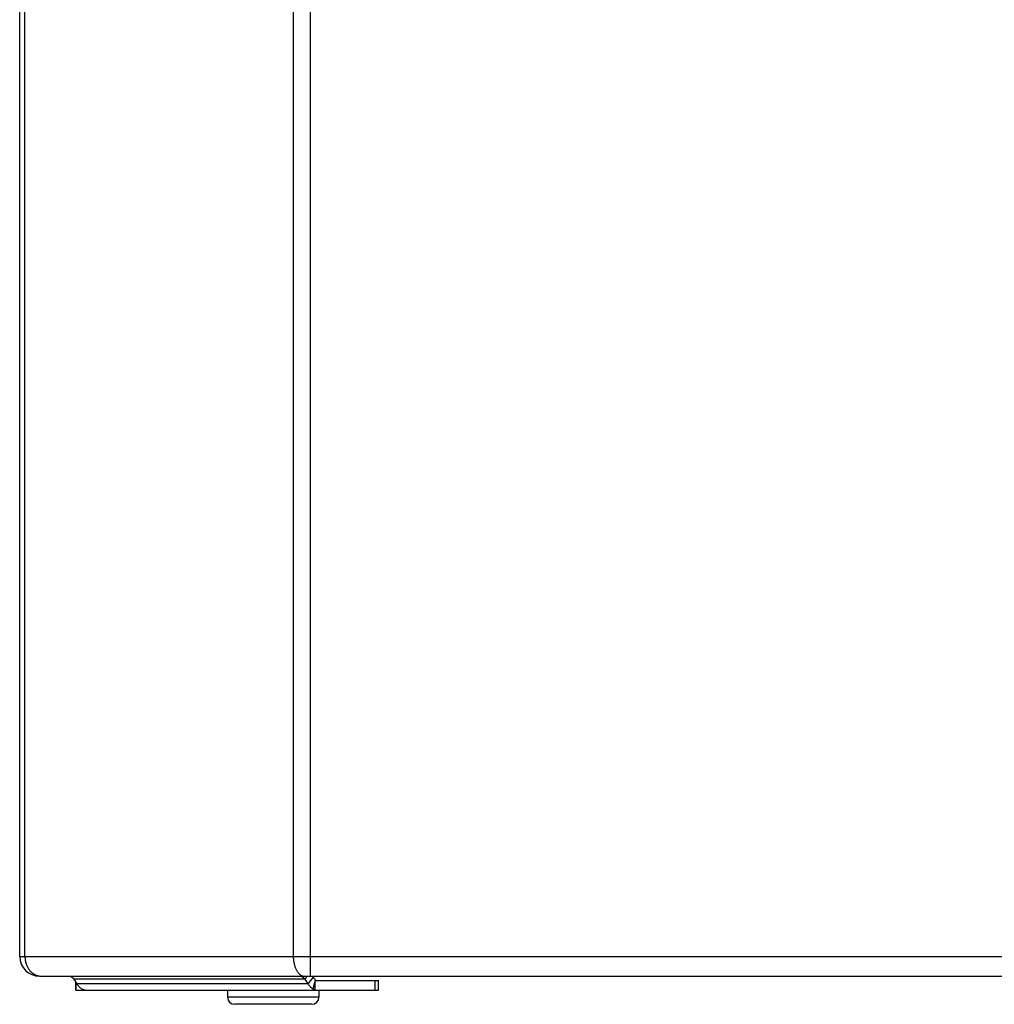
# Model space of a CAD drawing. Header units: centimetres. Extents: x 1912 to 37354, y 4932 to 6633.
# Tile 67 of 236: x 14013.86 to 14020.78, y 5621.59 to 5628.59. Entities that reach past the tile are written whole.
import ezdxf

# ---------------------------------------------------------------- set-up
doc = ezdxf.new("R2010")
doc.units = ezdxf.units.CM
doc.layers.add('$_urządzenia', color=250, linetype='Continuous')

# ---------------------------------------------------------------- blocks, each defined once
blk = doc.blocks.new('A$C92957c0b')
at = {"layer": '$_urządzenia'}
for p, q in [((-279.335, -1127), (-279.335, -29)), ((-300, -1125.6), (-300, -30.4)), ((-299.626, -1125.6), (-299.626, -30.4)), ((-280.562, -30.4), (-280.562, -1125.6)), ((-300, -1125.6), (-227.051, -1125.6)), ((-298.6, -1127), (-226.897, -1127)), ((-296.144, -1127.225), (-295.931, -1127.551)), ((-279.734, -1127.225), (-296.144, -1127.225)), ((-296, -1128), (-296, -1127.445)), ((-295.985, -1128), (-295.985, -1127.469)), ((-279.521, -1127.551), (-295.931, -1127.551)), ((-279.563, -1127), (-279.734, -1127.225)), ((-279.734, -1127.225), (-279.521, -1127.551)), ((-279.157, -1127.075), (-279.521, -1127.551)), ((-279.207, -1127), (-279.157, -1127.075)), ((-279.155, -1127.904), (-278.975, -1127.252)), ((-279, -1128), (-279, -1127.408)), ((-278.987, -1127.3), (-274.5, -1127.3)), ((-278.978, -1127.263), (-278.975, -1127.252)), ((-274.756, -1128), (-274.756, -1127.3)), ((-274.5, -1128), (-274.5, -1127.3)), ((-296, -1128), (-279.002, -1128)), ((-295.331, -1128), (-295.331, -1127.988)), ((-295.259, -1127.998), (-295.204, -1128)), ((-285.24, -1128), (-285.24, -1128.5)), ((-279, -1128), (-274.5, -1128)), ((-278.74, -1128), (-278.74, -1128.5)), ((-278.74, -1128.5), (-285.24, -1128.5)), ((-279.24, -1129), (-284.74, -1129))]:
    blk.add_line(p, q, dxfattribs=at)
for points in [[(-299.626, -1125.6), (-299.625, -1125.656), (-299.622, -1125.713), (-299.618, -1125.769), (-299.611, -1125.825), (-299.603, -1125.88), (-299.592, -1125.935), (-299.58, -1125.99), (-299.566, -1126.043), (-299.551, -1126.096), (-299.533, -1126.149), (-299.514, -1126.2), (-299.493, -1126.251), (-299.47, -1126.3), (-299.446, -1126.348), (-299.42, -1126.395), (-299.393, -1126.441), (-299.364, -1126.485), (-299.334, -1126.528), (-299.302, -1126.57), (-299.269, -1126.61), (-299.235, -1126.648), (-299.199, -1126.684), (-299.162, -1126.719), (-299.124, -1126.752), (-299.085, -1126.783), (-299.045, -1126.812), (-299.004, -1126.84), (-298.962, -1126.865), (-298.92, -1126.888), (-298.876, -1126.909), (-298.832, -1126.928), (-298.787, -1126.945), (-298.742, -1126.959), (-298.696, -1126.972), (-298.65, -1126.982), (-298.604, -1126.99), (-298.558, -1126.995), (-298.511, -1126.999), (-298.464, -1127)], [(-280.562, -1125.6), (-280.562, -1125.656), (-280.56, -1125.713), (-280.557, -1125.769), (-280.552, -1125.825), (-280.547, -1125.88), (-280.54, -1125.935), (-280.532, -1125.99), (-280.522, -1126.043), (-280.512, -1126.096), (-280.5, -1126.149), (-280.487, -1126.2), (-280.473, -1126.251), (-280.458, -1126.3)], [(-280.458, -1126.3), (-280.441, -1126.348), (-280.424, -1126.395), (-280.406, -1126.441), (-280.386, -1126.485), (-280.366, -1126.528), (-280.345, -1126.57), (-280.322, -1126.61), (-280.299, -1126.648), (-280.275, -1126.684), (-280.251, -1126.719), (-280.225, -1126.752), (-280.199, -1126.783), (-280.172, -1126.812), (-280.144, -1126.84), (-280.116, -1126.865), (-280.088, -1126.888), (-280.058, -1126.909), (-280.029, -1126.928), (-279.999, -1126.945), (-279.968, -1126.959), (-279.938, -1126.972), (-279.907, -1126.982), (-279.876, -1126.99), (-279.844, -1126.995), (-279.813, -1126.999), (-279.782, -1127)], [(-296.508, -1127), (-296.485, -1127.001), (-296.462, -1127.003), (-296.44, -1127.007), (-296.418, -1127.012), (-296.395, -1127.018), (-296.373, -1127.026), (-296.352, -1127.036), (-296.33, -1127.046), (-296.31, -1127.059), (-296.289, -1127.072), (-296.269, -1127.087), (-296.249, -1127.103), (-296.23, -1127.12), (-296.212, -1127.139), (-296.194, -1127.159), (-296.177, -1127.18), (-296.16, -1127.201), (-296.144, -1127.225)], [(-295.931, -1127.551), (-295.893, -1127.606), (-295.853, -1127.658), (-295.811, -1127.707), (-295.767, -1127.752), (-295.721, -1127.794), (-295.674, -1127.832), (-295.626, -1127.867), (-295.576, -1127.898), (-295.525, -1127.925), (-295.473, -1127.947), (-295.42, -1127.966), (-295.367, -1127.981), (-295.313, -1127.992), (-295.259, -1127.998)], [(-280.098, -1127), (-280.075, -1127.001), (-280.052, -1127.003), (-280.03, -1127.007), (-280.007, -1127.012), (-279.985, -1127.018), (-279.963, -1127.026), (-279.942, -1127.036), (-279.92, -1127.046), (-279.899, -1127.059), (-279.879, -1127.072), (-279.859, -1127.087), (-279.839, -1127.103), (-279.82, -1127.12), (-279.802, -1127.139), (-279.784, -1127.159), (-279.767, -1127.18), (-279.75, -1127.201), (-279.734, -1127.225)], [(-279.521, -1127.551), (-279.486, -1127.601), (-279.45, -1127.649), (-279.412, -1127.694), (-279.372, -1127.736), (-279.331, -1127.776), (-279.289, -1127.813), (-279.246, -1127.846), (-279.201, -1127.876), (-279.155, -1127.904)], [(-279.157, -1127.075), (-279.14, -1127.101), (-279.122, -1127.125), (-279.103, -1127.147), (-279.083, -1127.168), (-279.063, -1127.188), (-279.042, -1127.206), (-279.02, -1127.223), (-278.998, -1127.238), (-278.975, -1127.252)], [(-279.002, -1127.408), (-279.002, -1127.408), (-279.002, -1127.407), (-279.002, -1127.404), (-279.002, -1127.401), (-279.002, -1127.396), (-279.001, -1127.39), (-279.001, -1127.383), (-279, -1127.374), (-278.998, -1127.364), (-278.997, -1127.353), (-278.995, -1127.341), (-278.992, -1127.327), (-278.989, -1127.313), (-278.987, -1127.3)], [(-279.155, -1127.904), (-279.139, -1127.924), (-279.123, -1127.941), (-279.106, -1127.957), (-279.089, -1127.97), (-279.072, -1127.981), (-279.055, -1127.989), (-279.037, -1127.995), (-279.02, -1127.999), (-279.002, -1128)]]:
    blk.add_lwpolyline(points, dxfattribs=at)
for centre, radius, start, end in [((-298.6, -1125.6), 1.4, 180, 270), ((-284.74, -1128.5), 0.5, 180, 270), ((-279.24, -1128.5), 0.5, 270, 0)]:
    blk.add_arc(centre, radius, start, end, dxfattribs=at)

msp = doc.modelspace()

# ---------------------------------------------------------------- block references
at = {"layer": '$_urządzenia', "xscale": 0.1, "yscale": 0.1, "zscale": 0.1}
msp.add_blockref('A$C92957c0b', (14043.8559, 5734.494), dxfattribs=at)

doc.saveas('drawing.dxf')
